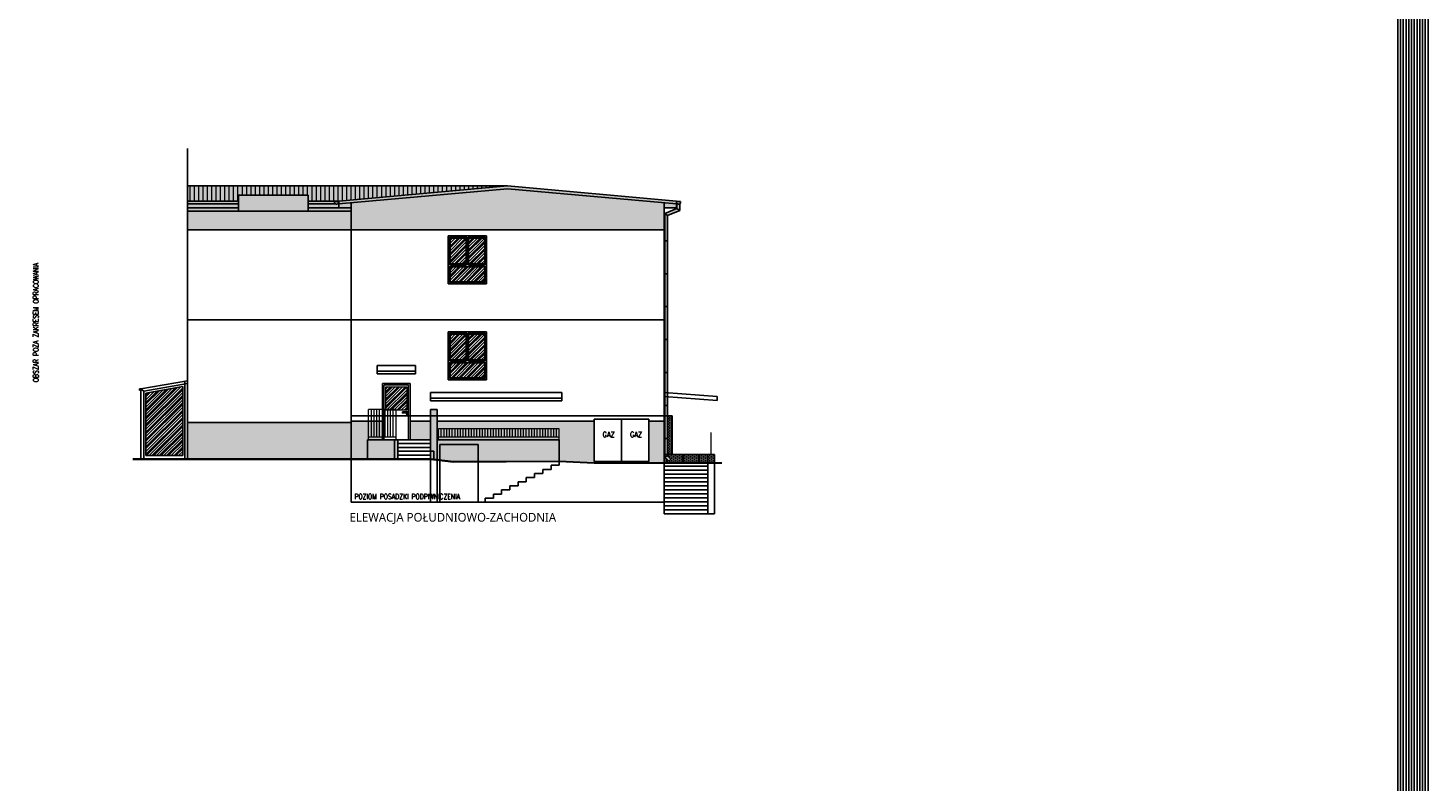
# Model space of a CAD drawing. Header units: millimetres. Extents: x 31969 to 285678, y -69766 to -1123.
# Tile 155 of 176: x 156095 to 161199, y -10891 to -8143. Entities that reach past the tile are written whole.
import ezdxf
from ezdxf.lldxf.tags import DXFTag

# ---------------------------------------------------------------- set-up
doc = ezdxf.new("R2010")
doc.units = ezdxf.units.MM
for name, color, linetype in [('a-elewacja', 1, 'Continuous'), ('a-elewacja 1', 1, 'Continuous'), ('a-izolacja 1', 3, 'Continuous'), ('a-opis 1', 3, 'Continuous'), ('a-przerywana 2', 3, 'Continuous'), ('a-stolarka', 3, 'Continuous'), ('a-stolarka okienna', 3, 'Continuous'), ('a-szkło', 4, 'Continuous'), ('a-szraf', 252, 'Continuous'), ('a-szraf 1', 250, 'Continuous')]:
    doc.layers.add(name, color=color, linetype=linetype)
doc.layers.add('a-elewacja 3', color=3, linetype='Continuous', lineweight=20)
doc.layers.add('a-pomocnicza', color=42, linetype='Continuous', plot=False)
doc.styles.add('PRZEKRÓJ2', font='l_10646.ttf')
doc.styles.add('RS01507', font='romans.shx', dxfattribs={"width": 0.7, "height": 0.15})
doc.styles.add('WYMIAR', font='romans.shx', dxfattribs={"width": 0.8})
tags = doc.linetypes.add('DASHED', pattern=[0.75, 0.5, -0.25]).pattern_tags.tags
tags[6:7] = [DXFTag(74, 4), DXFTag(75, 0), DXFTag(340, '0'), DXFTag(46, 1.0), DXFTag(50, 0.0), DXFTag(44, 0.0), DXFTag(45, 0.0)]
tags[4:5] = [DXFTag(74, 4), DXFTag(75, 0), DXFTag(340, '0'), DXFTag(46, 1.0), DXFTag(50, 0.0), DXFTag(44, 0.0), DXFTag(45, 0.0)]
pattern_1 = [(0, (305.6485, 0), (2.38125, 4.7625), [0, -4.7625])]

msp = doc.modelspace()

# ---------------------------------------------------------------- hatches: boundary and pattern name
at = {"layer": 'a-elewacja 3', "ltscale": 100}
h = msp.add_hatch(dxfattribs=at)
h.set_pattern_fill('LINE', color=256, scale=5, angle=90)
h.set_pattern_definition([(90, (2999.857, -3226.456), (-15.875, 1e-15), [])])
h.paths.add_polyline_path([(157843.15, -8718.36), (156676.65, -8718.36), (156676.65, -8773.36), (156861.65, -8773.36), (156861.65, -8751.4), (157115.65, -8751.4), (157115.65, -8773.36), (157227.65, -8773.36)])
h = msp.add_hatch(dxfattribs=at)
h.set_pattern_fill('LINE', color=256, scale=5, angle=90)
h.set_pattern_definition([(90, (2999.857, -3226.456), (-15.875, 1e-15), [])])
h.paths.add_polyline_path([(157843.15, -8718.36), (156676.65, -8718.36), (156676.65, -8773.36), (156861.65, -8773.36), (156861.65, -8751.4), (157115.65, -8751.4), (157115.65, -8773.36), (157227.65, -8773.36)])
at = {"layer": 'a-szraf', "ltscale": 30}
h = msp.add_hatch(dxfattribs=at)
h.set_pattern_fill('DOTS', color=256, scale=1.5)
h.set_pattern_definition([(0, (2999.8568, -3226.4559), (1.190625, 2.38125), [0, -2.38125])])
h.paths.add_polyline_path([(156861.65, -8773.36), (156676.65, -8773.36), (156676.65, -8783.4), (156861.65, -8783.4)])
h.paths.add_polyline_path([(156861.65, -8783.4), (156676.65, -8783.4), (156676.65, -8798.4), (156861.65, -8798.4)])
h.paths.add_polyline_path([(156861.65, -8798.4), (156676.65, -8798.4), (156676.65, -8810.4), (156861.65, -8810.4)])
h.paths.add_polyline_path([(157272.65, -8798.4), (157227.65, -8798.4), (157115.65, -8798.4), (157115.65, -8810.4), (157272.65, -8810.4)])
h.paths.add_polyline_path([(157227.65, -8783.4), (157224.53, -8783.4, -0.3689497), (157214.78, -8783.4), (157115.65, -8783.4), (157115.65, -8798.4), (157227.65, -8798.4)])
h.paths.add_polyline_path([(157212.45, -8775.61), (157226.86, -8775.61, -0.2947686), (157224.53, -8783.4), (157227.65, -8783.4), (157227.65, -8773.36), (157115.65, -8773.36), (157115.65, -8783.4), (157214.78, -8783.4, -0.2947686)])
h.paths.add_polyline_path([(157226.86, -8775.61), (157212.45, -8775.61, 1.3318387)])
h.paths.add_polyline_path([(157843.15, -8728.4), (158458.65, -8783.4), (158458.65, -8773.36), (157843.15, -8718.36), (157227.65, -8773.36), (157227.65, -8783.4)])
h.paths.add_polyline_path([(157272.65, -8779.38), (157227.65, -8783.4), (157227.65, -8798.4), (157272.65, -8798.4)])
h.paths.add_polyline_path([(158473.85, -8775.61), (158459.45, -8775.61, 1.3318387)])
h.paths.add_polyline_path([(158470.76, -8783.97, -0.3887305), (158460.76, -8782.35), (158460.76, -8800.12), (158470.76, -8807.41)])
h.paths.add_polyline_path([(158458.65, -8783.4), (158413.65, -8779.38), (158413.65, -8798.4), (158458.65, -8798.4)])
h.paths.add_polyline_path([(158460.76, -8800.12), (158416.85, -8819.05), (158426.85, -8826.34), (158470.76, -8807.41)])
h.paths.add_polyline_path([(158426.85, -8826.34), (158416.85, -8819.05), (158416.85, -8918.4), (158426.85, -8918.4)])
h.paths.add_polyline_path([(158426.85, -8918.4), (158416.85, -8918.4), (158416.85, -9038.4), (158426.85, -9038.4)])
h.paths.add_polyline_path([(158426.85, -9038.4), (158416.85, -9038.4), (158416.85, -9158.4), (158426.85, -9158.4)])
h.paths.add_polyline_path([(158426.85, -9278.4), (158416.85, -9278.4), (158416.85, -9398.4), (158426.85, -9398.4)])
h.paths.add_polyline_path([(158426.85, -9208.4), (158426.85, -9158.4), (158416.85, -9158.4), (158416.85, -9208.4), (158416.85, -9278.4), (158426.85, -9278.4)])
h.paths.add_polyline_path([(158426.85, -9398.4), (158416.85, -9398.4), (158416.85, -9518.4), (158426.85, -9518.4)])
h.paths.add_polyline_path([(158426.85, -9518.4), (158416.85, -9518.4), (158416.85, -9638.4), (158426.85, -9638.4)])
h.paths.add_polyline_path([(158426.85, -9702.4), (158416.85, -9706.55), (158431.83, -9721.53), (158438.9, -9714.46)])
h.paths.add_polyline_path([(158426.85, -9638.4), (158416.85, -9638.4), (158416.85, -9706.55), (158426.85, -9702.4)])
h.paths.add_polyline_path([(157843.15, -8718.36), (156676.65, -8718.36), (156676.65, -8773.36), (156861.65, -8773.36), (156861.65, -8751.4), (157115.65, -8751.4), (157115.65, -8773.36), (157227.65, -8773.36)])
at = {"layer": 'a-szraf', "ltscale": 100}
h = msp.add_hatch(dxfattribs=at)
h.set_pattern_fill('DOTS', color=256, scale=3)
h.set_pattern_definition(pattern_1)
h.paths.add_polyline_path([(158413.65, -8878.4), (158413.65, -8779.38), (157843.15, -8728.4), (157272.65, -8779.38), (157272.65, -8878.4)])
h.paths.add_polyline_path([(156676.65, -8810.4), (156676.65, -8878.4), (157272.65, -8878.4), (157272.65, -8810.4)])
h.paths.add_polyline_path([(156861.65, -8751.4), (156861.65, -8810.4), (157115.65, -8810.4), (157115.65, -8751.4)])
h.paths.add_polyline_path([(156676.65, -9580.4), (156676.65, -9713.4), (157272.65, -9713.4), (157272.65, -9593.4), (157272.65, -9580.4)])
h = msp.add_hatch(dxfattribs=at)
h.set_pattern_fill('DOTS', color=256, scale=3)
h.set_pattern_definition(pattern_1)
h.paths.add_polyline_path([(158158.65, -9575.4), (157586.65, -9575.4), (157586.65, -9643.4), (157591.65, -9643.4), (157591.65, -9603.4), (158031.65, -9603.4), (158031.65, -9643.4), (158031.65, -9721.4), (158158.65, -9727.4), (158413.65, -9727.4), (158413.65, -9575.4), (158358.65, -9575.4), (158358.65, -9722.4), (158158.65, -9722.4)])
h.paths.add_polyline_path([(158031.65, -9643.4), (157586.65, -9643.4), (157586.65, -9556.4), (157562.65, -9556.4), (157562.65, -9713.4), (157596.65, -9717.45), (157596.65, -9661.4), (157736.65, -9661.4), (157736.65, -9722.94), (158031.65, -9721.41), (158031.65, -9721.4)])
h.paths.add_polyline_path([(157736.65, -9661.4), (157596.65, -9661.4), (157596.65, -9717.45), (157646.65, -9723.4), (157736.65, -9722.94)], flags=17)
h.paths.add_polyline_path([(157586.65, -9533.4), (157562.65, -9533.4), (157562.65, -9556.4), (157586.65, -9556.4)])
h.paths.add_polyline_path([(157430.65, -9643.4), (157332.65, -9643.4), (157332.65, -9713.4), (157430.65, -9713.4)])
h.paths.add_polyline_path([(157332.65, -9643.4), (157336.65, -9643.4), (157336.65, -9575.4), (157272.65, -9575.4), (157272.65, -9593.4), (157272.65, -9713.4), (157332.65, -9713.4)])
h.paths.add_polyline_path([(157442.65, -9643.4), (157430.65, -9643.4), (157430.65, -9713.4), (157442.65, -9713.4)])
h.paths.add_polyline_path([(157562.65, -9575.4), (157487.65, -9575.4), (157487.65, -9643.4), (157562.65, -9643.4)])
h.paths.add_polyline_path([(157346.65, -9575.4), (157336.65, -9575.4), (157336.65, -9633.4), (157346.65, -9633.4)])
h.paths.add_polyline_path([(157356.65, -9575.4), (157346.65, -9575.4), (157346.65, -9633.4), (157356.65, -9633.4)])
h.paths.add_polyline_path([(157366.65, -9575.4), (157356.65, -9575.4), (157356.65, -9633.4), (157366.65, -9633.4)])
h.paths.add_polyline_path([(157376.65, -9575.4), (157366.65, -9575.4), (157366.65, -9633.4), (157376.65, -9633.4)])
h.paths.add_polyline_path([(157386.65, -9575.4), (157376.65, -9575.4), (157376.65, -9633.4), (157386.65, -9633.4)])
h.paths.add_polyline_path([(157387.65, -9575.4), (157386.65, -9575.4), (157386.65, -9633.4), (157387.65, -9633.4)])
h.paths.add_polyline_path([(157387.65, -9633.4), (157336.65, -9633.4), (157336.65, -9643.4), (157387.65, -9643.4)])
h.paths.add_polyline_path([(158031.65, -9633.4), (157591.65, -9633.4), (157591.65, -9643.4), (158031.65, -9643.4)], flags=17)
h.paths.add_polyline_path([(157971.65, -9603.4), (157961.65, -9603.4), (157961.65, -9633.4), (157971.65, -9633.4)], flags=17)
h.paths.add_polyline_path([(157981.65, -9603.4), (157971.65, -9603.4), (157971.65, -9633.4), (157981.65, -9633.4)], flags=17)
h.paths.add_polyline_path([(157991.65, -9603.4), (157981.65, -9603.4), (157981.65, -9633.4), (157991.65, -9633.4)], flags=17)
h.paths.add_polyline_path([(158001.65, -9603.4), (157991.65, -9603.4), (157991.65, -9633.4), (158001.65, -9633.4)], flags=17)
h.paths.add_polyline_path([(158011.65, -9603.4), (158001.65, -9603.4), (158001.65, -9633.4), (158011.65, -9633.4)], flags=17)
h.paths.add_polyline_path([(158021.65, -9603.4), (158011.65, -9603.4), (158011.65, -9633.4), (158021.65, -9633.4)], flags=17)
h.paths.add_polyline_path([(158031.65, -9603.4), (158021.65, -9603.4), (158021.65, -9633.4), (158031.65, -9633.4)], flags=17)
h.paths.add_polyline_path([(157961.65, -9603.4), (157951.65, -9603.4), (157951.65, -9633.4), (157961.65, -9633.4)], flags=17)
h.paths.add_polyline_path([(157951.65, -9603.4), (157941.65, -9603.4), (157941.65, -9633.4), (157951.65, -9633.4)], flags=17)
h.paths.add_polyline_path([(157941.65, -9603.4), (157931.65, -9603.4), (157931.65, -9633.4), (157941.65, -9633.4)], flags=17)
h.paths.add_polyline_path([(157931.65, -9603.4), (157921.65, -9603.4), (157921.65, -9633.4), (157931.65, -9633.4)], flags=17)
h.paths.add_polyline_path([(157921.65, -9603.4), (157911.65, -9603.4), (157911.65, -9633.4), (157921.65, -9633.4)], flags=17)
h.paths.add_polyline_path([(157911.65, -9603.4), (157901.65, -9603.4), (157901.65, -9633.4), (157911.65, -9633.4)], flags=17)
h.paths.add_polyline_path([(157901.65, -9603.4), (157891.65, -9603.4), (157891.65, -9633.4), (157901.65, -9633.4)], flags=17)
h.paths.add_polyline_path([(157891.65, -9603.4), (157881.65, -9603.4), (157881.65, -9633.4), (157891.65, -9633.4)], flags=17)
h.paths.add_polyline_path([(157881.65, -9603.4), (157871.65, -9603.4), (157871.65, -9633.4), (157881.65, -9633.4)], flags=17)
h.paths.add_polyline_path([(157871.65, -9603.4), (157861.65, -9603.4), (157861.65, -9633.4), (157871.65, -9633.4)], flags=17)
h.paths.add_polyline_path([(157861.65, -9603.4), (157851.65, -9603.4), (157851.65, -9633.4), (157861.65, -9633.4)], flags=17)
h.paths.add_polyline_path([(157851.65, -9603.4), (157841.65, -9603.4), (157841.65, -9633.4), (157851.65, -9633.4)], flags=17)
h.paths.add_polyline_path([(157841.65, -9603.4), (157831.65, -9603.4), (157831.65, -9633.4), (157841.65, -9633.4)], flags=17)
h.paths.add_polyline_path([(157831.65, -9603.4), (157821.65, -9603.4), (157821.65, -9633.4), (157831.65, -9633.4)], flags=17)
h.paths.add_polyline_path([(157821.65, -9603.4), (157811.65, -9603.4), (157811.65, -9633.4), (157821.65, -9633.4)], flags=17)
h.paths.add_polyline_path([(157811.65, -9603.4), (157801.65, -9603.4), (157801.65, -9633.4), (157811.65, -9633.4)], flags=17)
h.paths.add_polyline_path([(157801.65, -9603.4), (157791.65, -9603.4), (157791.65, -9633.4), (157801.65, -9633.4)], flags=17)
h.paths.add_polyline_path([(157791.65, -9603.4), (157781.65, -9603.4), (157781.65, -9633.4), (157791.65, -9633.4)], flags=17)
h.paths.add_polyline_path([(157781.65, -9603.4), (157771.65, -9603.4), (157771.65, -9633.4), (157781.65, -9633.4)], flags=17)
h.paths.add_polyline_path([(157771.65, -9603.4), (157761.65, -9603.4), (157761.65, -9633.4), (157771.65, -9633.4)], flags=17)
h.paths.add_polyline_path([(157761.65, -9603.4), (157751.65, -9603.4), (157751.65, -9633.4), (157761.65, -9633.4)], flags=17)
h.paths.add_polyline_path([(157601.65, -9603.4), (157591.65, -9603.4), (157591.65, -9633.4), (157601.65, -9633.4)], flags=17)
h.paths.add_polyline_path([(157611.65, -9603.4), (157601.65, -9603.4), (157601.65, -9633.4), (157611.65, -9633.4)], flags=17)
h.paths.add_polyline_path([(157621.65, -9603.4), (157611.65, -9603.4), (157611.65, -9633.4), (157621.65, -9633.4)], flags=17)
h.paths.add_polyline_path([(157631.65, -9603.4), (157621.65, -9603.4), (157621.65, -9633.4), (157631.65, -9633.4)], flags=17)
h.paths.add_polyline_path([(157641.65, -9603.4), (157631.65, -9603.4), (157631.65, -9633.4), (157641.65, -9633.4)], flags=17)
h.paths.add_polyline_path([(157651.65, -9603.4), (157641.65, -9603.4), (157641.65, -9633.4), (157651.65, -9633.4)], flags=17)
h.paths.add_polyline_path([(157661.65, -9603.4), (157651.65, -9603.4), (157651.65, -9633.4), (157661.65, -9633.4)], flags=17)
h.paths.add_polyline_path([(157671.65, -9603.4), (157661.65, -9603.4), (157661.65, -9633.4), (157671.65, -9633.4)], flags=17)
h.paths.add_polyline_path([(157681.65, -9603.4), (157671.65, -9603.4), (157671.65, -9633.4), (157681.65, -9633.4)], flags=17)
h.paths.add_polyline_path([(157691.65, -9603.4), (157681.65, -9603.4), (157681.65, -9633.4), (157691.65, -9633.4)], flags=17)
h.paths.add_polyline_path([(157701.65, -9603.4), (157691.65, -9603.4), (157691.65, -9633.4), (157701.65, -9633.4)], flags=17)
h.paths.add_polyline_path([(157711.65, -9603.4), (157701.65, -9603.4), (157701.65, -9633.4), (157711.65, -9633.4)], flags=17)
h.paths.add_polyline_path([(157721.65, -9603.4), (157711.65, -9603.4), (157711.65, -9633.4), (157721.65, -9633.4)], flags=17)
h.paths.add_polyline_path([(157731.65, -9603.4), (157721.65, -9603.4), (157721.65, -9633.4), (157731.65, -9633.4)], flags=17)
h.paths.add_polyline_path([(157741.65, -9603.4), (157731.65, -9603.4), (157731.65, -9633.4), (157741.65, -9633.4)], flags=17)
h.paths.add_polyline_path([(157751.65, -9603.4), (157741.65, -9603.4), (157741.65, -9633.4), (157751.65, -9633.4)], flags=17)
h = msp.add_hatch(dxfattribs=at)
h.set_pattern_fill('DOTS', color=256, scale=3)
h.paths.add_polyline_path([(158443.65, -9556.4), (158426.85, -9556.4), (158426.85, -9697.4), (158443.65, -9697.4)])
h.paths.add_polyline_path([(158573.65, -9697.4), (158426.85, -9697.4), (158426.85, -9702.4), (158438.9, -9714.46), (158431.83, -9721.53), (158416.85, -9706.55), (158416.85, -9697.4), (158413.65, -9697.4), (158413.65, -9727.4), (158573.65, -9727.4)])
h.paths.add_polyline_path([(158597.65, -9697.4), (158573.65, -9697.4), (158573.65, -9727.4), (158597.65, -9727.4)])
h.paths.add_polyline_path([(158416.85, -9556.4), (158413.65, -9556.4), (158413.65, -9697.4), (158416.85, -9697.4)])
at = {"layer": 'a-szraf 1', "ltscale": 15}
h = msp.add_hatch(dxfattribs=at)
h.set_pattern_fill('PLASTI', color=256, scale=3, angle=45)
h.set_pattern_definition([(45, (2999.857, -3226.456), (-13.4703842, 13.4703842), []), (45, (2998.173, -3224.772), (-13.4703842, 13.4703842), []), (45, (2996.49, -3223.088), (-13.4703842, 13.4703842), []), (45, (2991.438, -3218.037), (-13.4703842, 13.4703842), [])])
h.paths.add_polyline_path([(156658.65, -9449.88), (156524.65, -9473.51), (156524.65, -9701.4), (156658.65, -9701.4)])
h.paths.add_polyline_path([(157758.65, -9258.4), (157702.15, -9258.4), (157702.15, -9352.4), (157758.65, -9352.4)])
h.paths.add_polyline_path([(157691.15, -9258.4), (157634.65, -9258.4), (157634.65, -9352.4), (157691.15, -9352.4)])
h.paths.add_polyline_path([(157634.65, -9363.4), (157634.65, -9417.4), (157758.65, -9417.4), (157758.65, -9363.4)])
h.paths.add_polyline_path([(157758.65, -9067.4), (157758.65, -9013.4), (157634.65, -9013.4), (157634.65, -9067.4)])
h.paths.add_polyline_path([(157702.15, -9002.4), (157758.65, -9002.4), (157758.65, -8908.4), (157702.15, -8908.4)])
h.paths.add_polyline_path([(157691.15, -8908.4), (157634.65, -8908.4), (157634.65, -9002.4), (157691.15, -9002.4)])
h.paths.add_polyline_path([(157475.65, -9533.4), (157475.65, -9450.4), (157399.65, -9450.4), (157399.65, -9533.4)])
h.paths.add_polyline_path([(157416.65, -9536.13), (157416.65, -9533.4), (157399.65, -9533.4), (157399.65, -9536.13)])
h.paths.add_polyline_path([(157436.65, -9536.13), (157436.65, -9533.4), (157416.65, -9533.4), (157416.65, -9536.13)])
h.paths.add_polyline_path([(157456.65, -9536.13), (157456.65, -9533.4), (157436.65, -9533.4), (157436.65, -9536.13)])
h.paths.add_polyline_path([(157475.65, -9536.13), (157475.65, -9533.4), (157456.65, -9533.4), (157456.65, -9536.13)])

# ---------------------------------------------------------------- linework, layer by layer
at = {"layer": 'a-elewacja'}
for p, q in [((158460.76, -8800.12), (158416.85, -8819.05)), ((158416.85, -8819.05), (158416.85, -9208.4)), ((158416.85, -8819.05), (158426.85, -8826.34)), ((158470.76, -8807.41), (158426.85, -8826.34)), ((158426.85, -8826.34), (158426.85, -9208.4)), ((158460.76, -8782.35), (158460.76, -8800.12)), ((158460.76, -8800.12), (158470.76, -8807.41)), ((158470.76, -8783.97), (158470.76, -8807.41)), ((158426.85, -8918.4), (158416.85, -8918.4)), ((158426.85, -9038.4), (158416.85, -9038.4)), ((158426.85, -9158.4), (158416.85, -9158.4)), ((158416.85, -9208.4), (158416.85, -9706.55)), ((158426.85, -9208.4), (158426.85, -9702.4)), ((158426.85, -9278.4), (158416.85, -9278.4)), ((158426.85, -9398.4), (158416.85, -9398.4)), ((158426.85, -9518.4), (158416.85, -9518.4)), ((158426.85, -9638.4), (158416.85, -9638.4)), ((158426.85, -9702.4), (158416.85, -9706.55)), ((158416.85, -9706.55), (158431.83, -9721.53)), ((158426.85, -9702.4), (158438.9, -9714.46)), ((158438.9, -9714.46), (158431.83, -9721.53))]:
    msp.add_line(p, q, dxfattribs=at)
at = {"layer": 'a-elewacja 1', "linetype": 'DASHED', "ltscale": 40}
for p, q in [((156676.65, -8810.4), (156676.65, -8582.21)), ((157272.65, -9723.16), (157272.65, -9871.4)), ((158413.65, -9727.4), (158413.65, -9871.4)), ((157272.65, -9871.4), (158413.65, -9871.4))]:
    msp.add_line(p, q, dxfattribs=at)
at = {"layer": 'a-elewacja 1', "ltscale": 100}
for p, q in [((157843.15, -8718.36), (156676.65, -8718.36)), ((157227.65, -8773.36), (157843.15, -8718.36)), ((157227.65, -8783.4), (157843.15, -8728.4)), ((158458.65, -8773.36), (157843.15, -8718.36)), ((158458.65, -8783.4), (157843.15, -8728.4)), ((156861.65, -8773.36), (156676.65, -8773.36)), ((157115.65, -8751.4), (156861.65, -8751.4)), ((156861.65, -8751.4), (156861.65, -8810.4)), ((157115.65, -8751.4), (157115.65, -8810.4)), ((157227.65, -8773.36), (157115.65, -8773.36)), ((157226.86, -8775.61), (157212.45, -8775.61)), ((157227.65, -8798.4), (157227.65, -8773.36)), ((157272.65, -9593.4), (157272.65, -8779.38)), ((158413.65, -9727.4), (158413.65, -8779.38)), ((158458.65, -8798.4), (158458.65, -8773.36)), ((158459.45, -8775.61), (158473.85, -8775.61)), ((156861.65, -8783.4), (156676.65, -8783.4)), ((156861.65, -8798.4), (156676.65, -8798.4)), ((156676.65, -8810.4), (156676.65, -9688.4)), ((156676.65, -8810.4), (157272.65, -8810.4)), ((157214.78, -8783.4), (157115.65, -8783.4)), ((157227.65, -8798.4), (157115.65, -8798.4)), ((157227.65, -8783.4), (157224.53, -8783.4)), ((157272.65, -8798.4), (157227.65, -8798.4)), ((158413.65, -8798.4), (158458.65, -8798.4)), ((158413.65, -8878.4), (156676.65, -8878.4)), ((157766.65, -8900.4), (157626.65, -8900.4)), ((157626.65, -8900.4), (157626.65, -9075.4)), ((157766.65, -8900.4), (157766.65, -9075.4)), ((157766.65, -9075.4), (157626.65, -9075.4)), ((157766.65, -9250.4), (157626.65, -9250.4)), ((157626.65, -9250.4), (157626.65, -9425.4)), ((157766.65, -9250.4), (157766.65, -9425.4)), ((157507.65, -9373.4), (157367.65, -9373.4)), ((157367.65, -9373.4), (157367.65, -9393.4)), ((157507.65, -9393.4), (157507.65, -9373.4)), ((157507.65, -9393.4), (157367.65, -9393.4)), ((157507.65, -9393.4), (157367.65, -9393.4)), ((157367.65, -9403.4), (157367.65, -9393.4)), ((157507.65, -9403.4), (157367.65, -9403.4)), ((157387.65, -9643.4), (157387.65, -9438.4)), ((157487.65, -9438.4), (157387.65, -9438.4)), ((157487.65, -9643.4), (157487.65, -9438.4)), ((157507.65, -9403.4), (157507.65, -9393.4)), ((157766.65, -9425.4), (157626.65, -9425.4)), ((158041.65, -9471.4), (157562.65, -9471.4)), ((157562.65, -9471.4), (157562.65, -9501.4)), ((158041.65, -9491.4), (157562.65, -9491.4)), ((158041.65, -9471.4), (158041.65, -9501.4)), ((158413.65, -9471.4), (158607.65, -9485.67)), ((158413.65, -9486.4), (158607.65, -9500.67)), ((158607.65, -9500.67), (158607.65, -9485.67)), ((158041.65, -9501.4), (157562.65, -9501.4)), ((157562.65, -9533.4), (157562.65, -9713.4)), ((157562.65, -9533.4), (157586.65, -9533.4)), ((157586.65, -9533.4), (157586.65, -9643.4)), ((156676.65, -9580.4), (157272.65, -9580.4)), ((157387.65, -9575.4), (157272.65, -9575.4)), ((157272.65, -9723.4), (157272.65, -9593.4)), ((157562.65, -9575.4), (157487.65, -9575.4)), ((158158.65, -9575.4), (157586.65, -9575.4)), ((158158.65, -9568.4), (158158.65, -9722.4)), ((158158.65, -9568.4), (158358.65, -9568.4)), ((158258.65, -9568.4), (158258.65, -9722.4)), ((158358.65, -9568.4), (158358.65, -9722.4)), ((158413.65, -9575.4), (158358.65, -9575.4)), ((158413.65, -9556.4), (158443.65, -9556.4)), ((158443.65, -9697.4), (158443.65, -9556.4)), ((157332.65, -9643.4), (157487.65, -9643.4)), ((157332.65, -9643.4), (157332.65, -9713.4)), ((157430.65, -9643.4), (157430.65, -9713.4)), ((157442.65, -9643.4), (157442.65, -9713.4)), ((157487.65, -9643.4), (157562.65, -9643.4)), ((157586.65, -9643.4), (158031.65, -9643.4)), ((158031.65, -9643.4), (158031.65, -9721.41)), ((157442.65, -9657.4), (157562.65, -9657.4)), ((157442.65, -9671.4), (157562.65, -9671.4)), ((157442.65, -9685.4), (157574.65, -9685.4)), ((157574.65, -9685.4), (157574.65, -9714.83)), ((158597.65, -9697.4), (158413.65, -9697.4)), ((158573.65, -9697.4), (158573.65, -9727.4)), ((158597.65, -9697.4), (158597.65, -9727.4)), ((156506.65, -9713.4), (156476.65, -9713.4)), ((156506.65, -9715.4), (156476.65, -9715.4)), ((157562.6, -9715.4), (156676.6, -9715.4)), ((157562.65, -9713.4), (156676.65, -9713.4)), ((157442.65, -9699.4), (157562.65, -9699.4)), ((157646.65, -9723.4), (157562.65, -9713.4)), ((157646.65, -9725.4), (157562.65, -9715.4)), ((157646.61, -9725.4), (158031.65, -9723.41)), ((157646.65, -9723.4), (158031.65, -9721.41)), ((158031.65, -9721.4), (158158.65, -9727.4)), ((158031.65, -9723.4), (158158.61, -9729.4)), ((158358.65, -9722.4), (158158.65, -9722.4)), ((158413.65, -9727.4), (158158.65, -9727.4)), ((158413.65, -9729.4), (158158.65, -9729.4)), ((158413.65, -9727.4), (158624.84, -9727.4)), ((158413.65, -9729.4), (158624.84, -9729.4))]:
    msp.add_line(p, q, dxfattribs=at)
at = {"layer": 'a-elewacja 1', "ltscale": 20}
for p, q in [((156676.65, -9428.43), (156506.65, -9458.4)), ((156676.65, -9438.58), (156516.65, -9466.79)), ((156666.65, -9713.4), (156666.65, -9430.19)), ((156676.65, -9713.4), (156676.65, -9428.43)), ((156501.65, -9463.4), (156501.65, -9458.4)), ((156506.65, -9458.4), (156501.65, -9458.4)), ((156506.65, -9463.4), (156501.65, -9463.4)), ((156506.65, -9713.4), (156506.65, -9458.4)), ((156516.65, -9466.79), (156506.65, -9458.4)), ((156516.65, -9466.79), (156516.65, -9713.4)), ((156676.65, -9713.4), (156506.65, -9713.4)), ((156676.65, -9715.4), (156506.65, -9715.4))]:
    msp.add_line(p, q, dxfattribs=at)
at = {"layer": 'a-elewacja 1', "ltscale": 100}
for centre in [(157219.65, -8777.7), (158466.65, -8777.7)]:
    msp.add_arc(centre, 7.5, 163.8015, 16.1985, dxfattribs=at)
at = {"layer": 'a-elewacja 3'}
for p, q in [((157634.65, -9002.4), (157634.65, -8908.4)), ((157634.65, -8908.4), (157691.15, -8908.4)), ((157691.15, -8908.4), (157691.15, -9002.4)), ((157702.15, -8908.4), (157758.65, -8908.4)), ((157702.15, -9002.4), (157702.15, -8908.4)), ((157758.65, -8908.4), (157758.65, -9002.4)), ((157691.15, -9002.4), (157634.65, -9002.4)), ((157634.65, -9067.4), (157634.65, -9013.4)), ((157634.65, -9013.4), (157758.65, -9013.4)), ((157758.65, -9002.4), (157702.15, -9002.4)), ((157758.65, -9013.4), (157758.65, -9067.4)), ((157758.65, -9067.4), (157634.65, -9067.4)), ((157634.65, -9352.4), (157634.65, -9258.4)), ((157634.65, -9258.4), (157691.15, -9258.4)), ((157691.15, -9258.4), (157691.15, -9352.4)), ((157702.15, -9258.4), (157758.65, -9258.4)), ((157702.15, -9352.4), (157702.15, -9258.4)), ((157758.65, -9258.4), (157758.65, -9352.4)), ((157691.15, -9352.4), (157634.65, -9352.4)), ((157634.65, -9417.4), (157634.65, -9363.4)), ((157634.65, -9363.4), (157758.65, -9363.4)), ((157758.65, -9352.4), (157702.15, -9352.4)), ((157758.65, -9363.4), (157758.65, -9417.4)), ((157758.65, -9417.4), (157634.65, -9417.4))]:
    msp.add_line(p, q, dxfattribs=at)
at = {"layer": 'a-elewacja 3', "ltscale": 100}
for p, q in [((157393.65, -9643.4), (157393.65, -9444.4)), ((157481.65, -9444.4), (157393.65, -9444.4)), ((157481.65, -9643.4), (157481.65, -9444.4)), ((157436.65, -9533.4), (157336.65, -9533.4)), ((157336.65, -9643.4), (157336.65, -9533.4)), ((157346.65, -9633.4), (157346.65, -9533.4)), ((157356.65, -9633.4), (157356.65, -9533.4)), ((157366.65, -9633.4), (157366.65, -9533.4)), ((157376.65, -9633.4), (157376.65, -9533.4)), ((157386.65, -9633.4), (157386.65, -9533.4)), ((157396.65, -9633.4), (157396.65, -9533.4)), ((157406.65, -9633.4), (157406.65, -9533.4)), ((157416.65, -9633.4), (157416.65, -9533.4)), ((157426.65, -9633.4), (157426.65, -9533.4)), ((157436.65, -9643.4), (157436.65, -9533.4)), ((157336.65, -9633.4), (157436.65, -9633.4)), ((158031.65, -9603.4), (157591.65, -9603.4)), ((157591.65, -9643.4), (157591.65, -9603.4)), ((157591.65, -9633.4), (158031.65, -9633.4)), ((157601.65, -9633.4), (157601.65, -9603.4)), ((157611.65, -9633.4), (157611.65, -9603.4)), ((157621.65, -9633.4), (157621.65, -9603.4)), ((157631.65, -9633.4), (157631.65, -9603.4)), ((157641.65, -9633.4), (157641.65, -9603.4)), ((157651.65, -9633.4), (157651.65, -9603.4)), ((157661.65, -9633.4), (157661.65, -9603.4)), ((157671.65, -9633.4), (157671.65, -9603.4)), ((157681.65, -9633.4), (157681.65, -9603.4)), ((157691.65, -9633.4), (157691.65, -9603.4)), ((157701.65, -9633.4), (157701.65, -9603.4)), ((157711.65, -9633.4), (157711.65, -9603.4)), ((157721.65, -9633.4), (157721.65, -9603.4)), ((157731.65, -9633.4), (157731.65, -9603.4)), ((157741.65, -9633.4), (157741.65, -9603.4)), ((157751.65, -9633.4), (157751.65, -9603.4)), ((157761.65, -9633.4), (157761.65, -9603.4)), ((157771.65, -9633.4), (157771.65, -9603.4)), ((157781.65, -9633.4), (157781.65, -9603.4)), ((157791.65, -9633.4), (157791.65, -9603.4)), ((157801.65, -9633.4), (157801.65, -9603.4)), ((157811.65, -9633.4), (157811.65, -9603.4)), ((157821.65, -9633.4), (157821.65, -9603.4)), ((157831.65, -9633.4), (157831.65, -9603.4)), ((157841.65, -9633.4), (157841.65, -9603.4)), ((157851.65, -9633.4), (157851.65, -9603.4)), ((157861.65, -9633.4), (157861.65, -9603.4)), ((157871.65, -9633.4), (157871.65, -9603.4)), ((157881.65, -9633.4), (157881.65, -9603.4)), ((157891.65, -9633.4), (157891.65, -9603.4)), ((157901.65, -9633.4), (157901.65, -9603.4)), ((157911.65, -9633.4), (157911.65, -9603.4)), ((157921.65, -9633.4), (157921.65, -9603.4)), ((157931.65, -9633.4), (157931.65, -9603.4)), ((157941.65, -9633.4), (157941.65, -9603.4)), ((157951.65, -9633.4), (157951.65, -9603.4)), ((157961.65, -9633.4), (157961.65, -9603.4)), ((157971.65, -9633.4), (157971.65, -9603.4)), ((157981.65, -9633.4), (157981.65, -9603.4)), ((157991.65, -9633.4), (157991.65, -9603.4)), ((158001.65, -9633.4), (158001.65, -9603.4)), ((158011.65, -9633.4), (158011.65, -9603.4)), ((158021.65, -9633.4), (158021.65, -9603.4)), ((158031.65, -9643.4), (158031.65, -9603.4)), ((158585.65, -9697.4), (158585.65, -9617.4))]:
    msp.add_line(p, q, dxfattribs=at)
at = {"layer": 'a-elewacja 3'}
for points in [[(157694.15, -8905.4), (157694.15, -9005.4), (157631.65, -9005.4), (157631.65, -8905.4), (157694.15, -8905.4)], [(157699.15, -8905.4), (157761.65, -8905.4), (157761.65, -9005.4), (157699.15, -9005.4), (157699.15, -8905.4)], [(157761.65, -9010.4), (157761.65, -9070.4), (157631.65, -9070.4), (157631.65, -9010.4), (157761.65, -9010.4)], [(157694.15, -9255.4), (157694.15, -9355.4), (157631.65, -9355.4), (157631.65, -9255.4), (157694.15, -9255.4)], [(157699.15, -9255.4), (157761.65, -9255.4), (157761.65, -9355.4), (157699.15, -9355.4), (157699.15, -9255.4)], [(157761.65, -9360.4), (157761.65, -9420.4), (157631.65, -9420.4), (157631.65, -9360.4), (157761.65, -9360.4)]]:
    msp.add_lwpolyline(points, dxfattribs=at)
at = {"layer": 'a-elewacja 3', "ltscale": 100}
msp.add_lwpolyline([(157399.65, -9450.4), (157475.65, -9450.4), (157475.65, -9536.13), (157399.65, -9536.13)], close=True, dxfattribs=at)
at = {"layer": 'a-izolacja 1'}
for p, q in [((157634.65, -9005.4), (157691.15, -9005.4)), ((157758.65, -9005.4), (157702.15, -9005.4)), ((157634.65, -9070.4), (157758.65, -9070.4)), ((157634.65, -9355.4), (157691.15, -9355.4)), ((157758.65, -9355.4), (157702.15, -9355.4)), ((157634.65, -9420.4), (157758.65, -9420.4)), ((156658.65, -9449.88), (156524.65, -9473.51)), ((156524.65, -9473.51), (156524.65, -9701.4)), ((156658.65, -9701.4), (156658.65, -9449.88))]:
    msp.add_line(p, q, dxfattribs=at)
at = {"layer": 'a-pomocnicza', "ltscale": 100}
for points in [[(138394.13, -1122.76), (161199.31, -1122.76), (161199.31, -21871.78), (138394.13, -21871.78)], [(138404.13, -1132.76), (161189.31, -1132.76), (161189.31, -21861.78), (138404.13, -21861.78)], [(138414.13, -1142.76), (161179.31, -1142.76), (161179.31, -21851.78), (138414.13, -21851.78)], [(138424.13, -1152.76), (161169.31, -1152.76), (161169.31, -21841.78), (138424.13, -21841.78)], [(138434.13, -1162.76), (161159.31, -1162.76), (161159.31, -21831.78), (138434.13, -21831.78)], [(138444.13, -1172.76), (161149.31, -1172.76), (161149.31, -21821.78), (138444.13, -21821.78)], [(138454.13, -1182.76), (161139.31, -1182.76), (161139.31, -21811.78), (138454.13, -21811.78)], [(138464.13, -1192.76), (161129.31, -1192.76), (161129.31, -21801.78), (138464.13, -21801.78)], [(138474.13, -1202.76), (161119.31, -1202.76), (161119.31, -21791.78), (138474.13, -21791.78)], [(138484.13, -1212.76), (161109.31, -1212.76), (161109.31, -21781.78), (138484.13, -21781.78)], [(138494.13, -1222.76), (161099.31, -1222.76), (161099.31, -21771.78), (138494.13, -21771.78)], [(138504.13, -1232.76), (161089.31, -1232.76), (161089.31, -21761.78), (138504.13, -21761.78)]]:
    msp.add_lwpolyline(points, close=True, dxfattribs=at)
at = {"layer": 'a-przerywana 2', "linetype": 'DASHED', "lineweight": 25, "ltscale": 50}
for p, q in [((158413.65, -9206.4), (156676.65, -9206.4)), ((158413.65, -9556.4), (157272.65, -9556.4))]:
    msp.add_line(p, q, dxfattribs=at)
at = {"layer": 'a-stolarka'}
for p, q in [((157477.57, -9550.7), (157477.57, -9552.7)), ((156524.65, -9701.4), (156658.65, -9701.4))]:
    msp.add_line(p, q, dxfattribs=at)
msp.add_lwpolyline([(157460.14, -9542.37), (157480.23, -9542.37), (157480.23, -9545.97), (157460.14, -9545.97)], close=True, dxfattribs=at)
msp.add_circle((157477.57, -9551.7), 2.5, dxfattribs=at)
at = {"layer": 'a-stolarka okienna', "linetype": 'DASHED', "lineweight": 25, "ltscale": 20}
for p, q in [((157586.65, -9643.4), (157586.65, -9871.4)), ((157596.65, -9871.4), (157596.65, -9661.4)), ((157596.65, -9661.4), (157736.65, -9661.4)), ((157736.65, -9661.4), (157736.65, -9871.4)), ((157562.65, -9713.4), (157562.65, -9871.4)), ((158001.65, -9751.4), (158001.65, -9736.4)), ((158001.65, -9736.4), (158031.65, -9736.4)), ((158031.65, -9736.4), (158031.65, -9721.4)), ((158413.65, -9739.4), (158573.65, -9739.4)), ((158573.65, -9727.4), (158573.65, -9913.4)), ((158597.65, -9727.4), (158597.65, -9913.4)), ((157881.65, -9811.4), (157881.65, -9796.4)), ((157881.65, -9796.4), (157911.65, -9796.4)), ((157911.65, -9796.4), (157911.65, -9781.4)), ((157911.65, -9781.4), (157941.65, -9781.4)), ((157941.65, -9781.4), (157941.65, -9766.4)), ((157941.65, -9766.4), (157971.65, -9766.4)), ((157971.65, -9766.4), (157971.65, -9751.4)), ((157971.65, -9751.4), (158001.65, -9751.4)), ((158413.65, -9753.9), (158573.65, -9753.9)), ((158413.65, -9768.4), (158573.65, -9768.4)), ((158413.65, -9782.9), (158573.65, -9782.9)), ((158413.65, -9797.4), (158573.65, -9797.4)), ((157791.65, -9856.4), (157791.65, -9841.4)), ((157791.65, -9841.4), (157821.65, -9841.4)), ((157821.65, -9841.4), (157821.65, -9826.4)), ((157821.65, -9826.4), (157851.65, -9826.4)), ((157851.65, -9826.4), (157851.65, -9811.4)), ((157851.65, -9811.4), (157881.65, -9811.4)), ((158413.65, -9811.9), (158573.65, -9811.9)), ((158413.65, -9826.4), (158573.65, -9826.4)), ((158413.65, -9840.9), (158573.65, -9840.9)), ((157761.65, -9871.4), (157761.65, -9856.4)), ((157761.65, -9856.4), (157791.65, -9856.4)), ((158413.65, -9855.4), (158573.65, -9855.4)), ((158413.65, -9869.9), (158573.65, -9869.9)), ((158413.65, -9871.4), (158413.65, -9913.4)), ((158413.65, -9884.4), (158573.65, -9884.4)), ((158413.65, -9898.9), (158573.65, -9898.9)), ((158413.65, -9913.4), (158597.65, -9913.4))]:
    msp.add_line(p, q, dxfattribs=at)

# ---------------------------------------------------------------- texts
at = {"layer": 'a-opis 1', "ltscale": 40, "style": 'RS01507', "width": 0.7}
msp.add_text('OBSZAR POZA ZAKRESEM OPRACOWANIA', height=18.9125, rotation=90, dxfattribs=at).set_placement((156132.9, -9433.47))
msp.add_text('POZIOM POSADZKI PODPIWNICZENIA', height=18.9125, dxfattribs=at).set_placement((157284.98, -9860.18))
at = {"layer": 'a-opis 1', "ltscale": 0.5, "style": 'PRZEKRÓJ2'}
msp.add_text('ELEWACJA POŁUDNIOWO-ZACHODNIA', height=31.9008, dxfattribs=at).set_placement((157267.18, -9942.16))
at = {"layer": 'a-szkło', "ltscale": 2, "char_height": 19.5, "width": 23.0126, "attachment_point": 1, "style": 'WYMIAR'}
for insert in [(158189.77, -9614.68), (158289.77, -9614.68)]:
    msp.add_mtext('GAZ', dxfattribs=dict(at, insert=insert))

doc.saveas('drawing.dxf')
